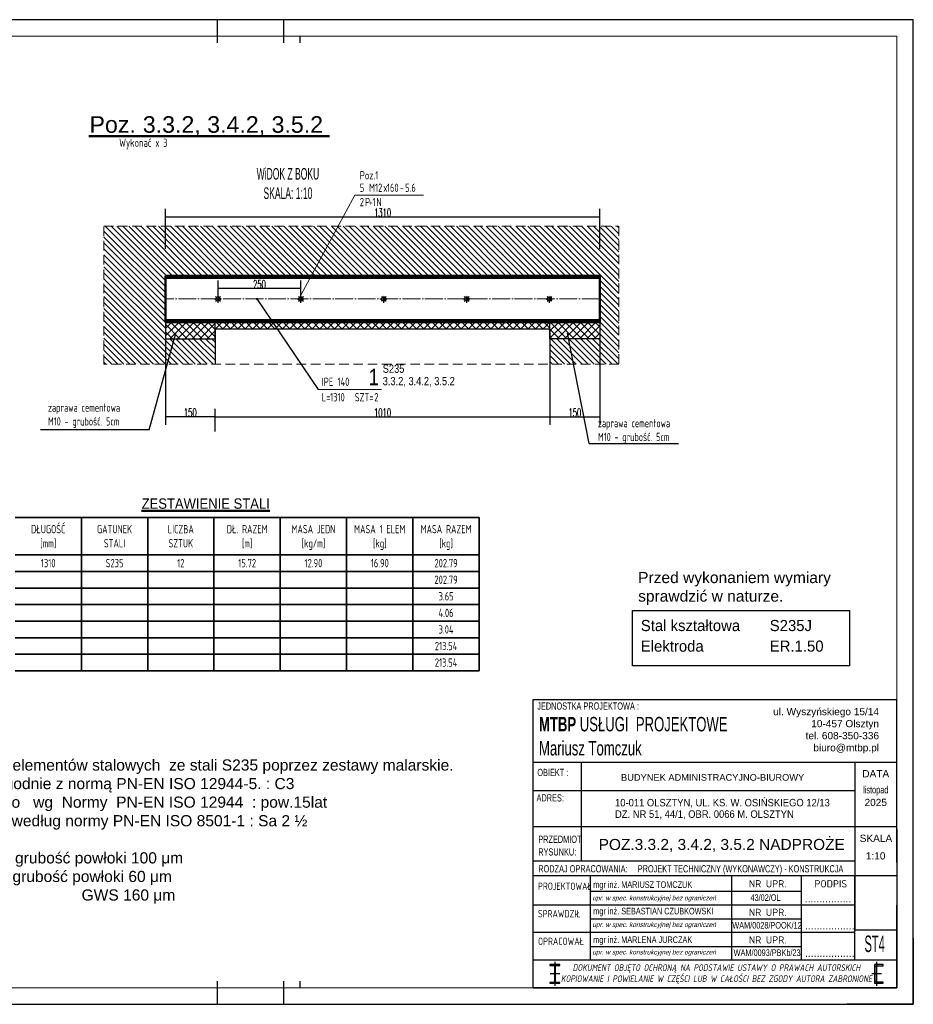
# Model space of a CAD drawing. Header units: millimetres. Extents: x 71565 to 82199, y 8038 to 14163.
# Tile 12 of 12: x 79379 to 82074, y 11193 to 14163. Entities that reach past the tile are written whole.
import ezdxf
from ezdxf.enums import TextEntityAlignment as Align

# ---------------------------------------------------------------- set-up
doc = ezdxf.new("R2010")
doc.units = ezdxf.units.MM
doc.header["$LTSCALE"] = 2.25
for name, pattern in [('DASHED', [19.05, 12.7, -6.35]), ('DO', [0.8, 0.6, -0.1, 0, -0.1]), ('GCAD_ISO04W100', [30, 24, -3, 0, -3])]:
    doc.linetypes.add(name, pattern=pattern)
for name, color, linetype, lineweight in [('_UA- tabelka_Nr_pióra__7', 7, 'Continuous', 13), ('k wymiary', 3, 'Continuous', 18), ('M_Elementy niewidoczne', 1, 'DASHED', 9), ('M_Elementy odnośnik', 1, 'Continuous', 9), ('M_Elementy opis', 142, 'Continuous', 25), ('M_Elementy opis duży', 160, 'Continuous', 50), ('M_Elementy osie', 8, 'GCAD_ISO04W100', 9), ('M_Elementy widokowe', 190, 'Continuous', 50), ('M_Opisy inne', 7, 'Continuous', 25), ('M_Ramki do druku', 7, 'Continuous', 25), ('M_Ramki rysunków', 2, 'Continuous', 25), ('M_Tabele', 7, 'Continuous', 35), ('M_Tekst Suma', 3, 'Continuous', 35), ('M_Teksty duże', 3, 'Continuous', 50), ('M_Teksty średnie', 152, 'Continuous', 35), ('M_Śruby', 7, 'Continuous', 25), ('M_Śruby odnośnik', 1, 'Continuous', 9), ('M_Śruby opis', 7, 'Continuous', 25), ('SZRAF', 1, 'Continuous', 9)]:
    doc.layers.add(name, color=color, linetype=linetype, lineweight=lineweight)
for name, color, linetype in [('e-cad_wymiary', 1, 'Continuous'), ('LDO', 1, 'DO'), ('M_Ramki markery', 1, 'Continuous'), ('M_Ramki znaczniki', 6, 'Continuous'), ('NR RYS', 10, 'Continuous'), ('RAMKA', 3, 'Continuous'), ('Rbcs_EX_Opisy', 7, 'Continuous')]:
    doc.layers.add(name, color=color, linetype=linetype)
doc.layers.add('M_Elementy opis pozycja', color=6, linetype='Continuous', lineweight=35, plot=False)
doc.styles.add('Arial', font='txt', dxfattribs={"height": 9.835329})
doc.styles.add('MCAD_TD', font='ARIAL.TTF')
doc.styles.add('MCAD_TS', font='GENISO.SHX', dxfattribs={"width": 0.8})
doc.styles.add('MCAD_TWYM', font='GENISO.SHX', dxfattribs={"width": 0.7})
doc.styles.add('RBCS_opis', font='txt', dxfattribs={"width": 0.55, "height": 3.5})
doc.styles.add('SPECBUD_TXT', font='txt')
doc.styles.get("Standard").update_dxf_attribs({"font": 'romans.shx', "width": 0.6})
doc.styles.add('tabela1', font='txt', dxfattribs={"width": 0.5})
doc.dimstyles.new('MCAD-ODN', dxfattribs={"dimtxt": 25, "dimasz": 25, "dimexe": 12.5, "dimexo": 6.25, "dimgap": 0, "dimtad": 1, "dimtxsty": 'MCAD_TWYM', "dimcen": 25, "dimadec": 0, "dimazin": 0, "dimtfac": 1, "dimtmove": 0, "dimatfit": 3, "dimfxl": 1, "dimarcsym": 0})
doc.dimstyles.new('MCAD_ST_10 [mm]', dxfattribs={"dimtxt": 25, "dimasz": 1, "dimexe": 24, "dimexo": 0, "dimgap": 0, "dimtad": 0, "dimdec": 1, "dimrnd": 0.5, "dimdsep": 46, "dimtxsty": 'Standard', "dimblk": 'MC_WYM_ST', "dimcen": 0, "dimdle": 20, "dimclrd": 256, "dimclre": 256, "dimclrt": 7, "dimadec": 0, "dimazin": 0, "dimtfac": 0.033333, "dimtdec": 1, "dimtix": 1, "dimtmove": 2, "dimatfit": 3, "dimldrblk": 'MC_WYM_ST', "dimfxl": 1, "dimtvp": 0.8, "dimtolj": 1, "dimtzin": 0, "dimarcsym": 0})

# ---------------------------------------------------------------- blocks, each defined once
blk = doc.blocks.new('pozwyk')
blk = doc.blocks.new('MC_WYM_ST')
blk.add_solid([(0, 0), (-14.7, 3), (-14.7, -3), (0, 0)])
blk = doc.blocks.new('*D1938')
at = {"layer": 'Defpoints', "color": 0}
for p in [(80978.1, 13124.7), (80978.1, 12965.8), (79968.1, 12920.9)]:
    blk.add_point(p, dxfattribs=at)
at = {"layer": 'k wymiary', "lineweight": -2}
for p, q in [((80978.1, 13124.7), (80978.1, 12941.8)), ((79968.1, 12920.9), (79968.1, 12989.8)), ((79969.1, 12965.8), (80977.1, 12965.8))]:
    blk.add_line(p, q, dxfattribs=at)
at = {"layer": 'k wymiary', "lineweight": -2, "rotation": 180}
blk.add_blockref('MC_WYM_ST', (79968.1, 12965.8), dxfattribs=at)
at = {"layer": 'k wymiary', "lineweight": -2}
blk.add_blockref('MC_WYM_ST', (80978.1, 12965.8), dxfattribs=at)
at = {"layer": 'k wymiary', "color": 7, "lineweight": 9, "insert": (80473.1, 12978.3), "char_height": 25, "attachment_point": 5}
blk.add_mtext('\\A1;1010', dxfattribs=at)
blk = doc.blocks.new('OTWKR1')
for p, q in [((0.35, 0.35), (0.56, 0.56)), ((-0.56, -0.56), (-0.35, -0.35))]:
    blk.add_line(p, q)
blk = doc.blocks.new('OTWCW')
at = {"const_width": 0.5}
blk.add_lwpolyline([(0.25, 0, 0.414214), (0, 0.25, 0.414214)], format="xyb", dxfattribs=at)
blk = doc.blocks.new('OTW')
blk.add_circle((0, 0), 0.5)
blk = doc.blocks.new('OTWOSIE')
at = {"layer": 'LDO'}
for p, q in [((-0.9, 0), (0.9, 0)), ((0, -0.9), (0, 0.9))]:
    blk.add_line(p, q, dxfattribs=at)
blk = doc.blocks.new('OT4')
for name in ['OTW', 'OTWCW']:
    blk.add_blockref(name, (0, 0))
at = {"xscale": -1, "rotation": 180}
blk.add_blockref('OTWCW', (0, 0), dxfattribs=at)
at = {"layer": 'SZRAF'}
blk.add_blockref('OTWOSIE', (0, 0), dxfattribs=at)
blk = doc.blocks.new('OT52')
for name in ['OT4', 'OTWKR1']:
    blk.add_blockref(name, (0, 0))
at = {"rotation": 270}
blk.add_blockref('OTWKR1', (0, 0), dxfattribs=at)
blk = doc.blocks.new('opsrub')
blk = doc.blocks.new('*D1939')
at = {"layer": 'Defpoints', "color": 0}
for p in [(79818.1, 13259.8), (79818.1, 12965.8), (79968.1, 12920.9)]:
    blk.add_point(p, dxfattribs=at)
at = {"layer": 'k wymiary', "lineweight": -2}
for p, q in [((79818.1, 13259.8), (79818.1, 12941.8)), ((79968.1, 12920.9), (79968.1, 12989.8)), ((79967.1, 12965.8), (79819.1, 12965.8))]:
    blk.add_line(p, q, dxfattribs=at)
at = {"layer": 'k wymiary', "lineweight": -2, "rotation": 180}
blk.add_blockref('MC_WYM_ST', (79818.1, 12965.8), dxfattribs=at)
at = {"layer": 'k wymiary', "lineweight": -2}
blk.add_blockref('MC_WYM_ST', (79968.1, 12965.8), dxfattribs=at)
at = {"layer": 'k wymiary', "color": 7, "lineweight": 9, "insert": (79893.1, 12978.3), "char_height": 25, "attachment_point": 5}
blk.add_mtext('\\A1;150', dxfattribs=at)
blk = doc.blocks.new('*D1940')
at = {"layer": 'Defpoints', "color": 0}
for p in [(81128.1, 13251.3), (80978.1, 13124.7), (81128.1, 12965.8)]:
    blk.add_point(p, dxfattribs=at)
at = {"layer": 'k wymiary', "lineweight": -2}
for p, q in [((81128.1, 13251.3), (81128.1, 12941.8)), ((80978.1, 13124.7), (80978.1, 12941.8)), ((80979.1, 12965.8), (81127.1, 12965.8))]:
    blk.add_line(p, q, dxfattribs=at)
at = {"layer": 'k wymiary', "lineweight": -2, "rotation": 180}
blk.add_blockref('MC_WYM_ST', (80978.1, 12965.8), dxfattribs=at)
at = {"layer": 'k wymiary', "lineweight": -2}
blk.add_blockref('MC_WYM_ST', (81128.1, 12965.8), dxfattribs=at)
at = {"layer": 'k wymiary', "color": 7, "lineweight": 9, "insert": (81053.1, 12978.3), "char_height": 25, "attachment_point": 5}
blk.add_mtext('\\A1;150', dxfattribs=at)
blk = doc.blocks.new('esn')
blk = doc.blocks.new('*D1941')
at = {"layer": 'Defpoints', "color": 0}
for p in [(81128.1, 13568.8), (79818.1, 13472.4), (81128.1, 13472.4)]:
    blk.add_point(p, dxfattribs=at)
at = {"layer": 'k wymiary', "lineweight": -2}
for p, q in [((79818.1, 13472.4), (79818.1, 13592.8)), ((81128.1, 13472.4), (81128.1, 13592.8)), ((79819.1, 13568.8), (81127.1, 13568.8))]:
    blk.add_line(p, q, dxfattribs=at)
at = {"layer": 'k wymiary', "lineweight": -2, "rotation": 180}
blk.add_blockref('MC_WYM_ST', (79818.1, 13568.8), dxfattribs=at)
at = {"layer": 'k wymiary', "lineweight": -2}
blk.add_blockref('MC_WYM_ST', (81128.1, 13568.8), dxfattribs=at)
at = {"layer": 'k wymiary', "color": 7, "insert": (80473.1, 13581.3), "char_height": 25, "attachment_point": 5}
blk.add_mtext('\\A1;1310', dxfattribs=at)
blk = doc.blocks.new('*D1942')
at = {"layer": 'Defpoints', "color": 0}
for p in [(79976.8, 13352.5), (79976.8, 13309.6), (80226.8, 13327.8)]:
    blk.add_point(p, dxfattribs=at)
at = {"layer": 'k wymiary', "lineweight": -2}
for p, q in [((79976.8, 13309.6), (79976.8, 13376.5)), ((80226.8, 13327.8), (80226.8, 13376.5)), ((80225.8, 13352.5), (79977.8, 13352.5))]:
    blk.add_line(p, q, dxfattribs=at)
at = {"layer": 'k wymiary', "lineweight": -2, "rotation": 180}
blk.add_blockref('MC_WYM_ST', (79976.8, 13352.5), dxfattribs=at)
at = {"layer": 'k wymiary', "lineweight": -2}
blk.add_blockref('MC_WYM_ST', (80226.8, 13352.5), dxfattribs=at)
at = {"layer": 'k wymiary', "color": 7, "lineweight": 9, "insert": (80101.8, 13365), "char_height": 25, "attachment_point": 5}
blk.add_mtext('\\A1;250', dxfattribs=at)
blk = doc.blocks.new('Znacznik_narozny_v2')
at = {"layer": 'M_Ramki znaczniki'}
blk.add_lwpolyline([(0, -20), (0, 0), (20, 0)], dxfattribs=at)
blk = doc.blocks.new('*U1284')
at = {"layer": 'M_Ramki do druku'}
for p, q in [((210, 297), (210, 292)), ((230, 297), (230, 292)), ((210, 5), (210, 0)), ((230, 5), (230, 0))]:
    blk.add_line(p, q, dxfattribs=at)
at = {"layer": 'M_Ramki markery'}
for p, q in [((210, 292), (210, 290)), ((230, 292), (230, 290)), ((235, 292), (235, 290)), ((210, 7), (210, 5)), ((230, 7), (230, 5)), ((235, 7), (235, 5))]:
    blk.add_line(p, q, dxfattribs=at)
at = {"layer": 'M_Ramki rysunków', "color": 0, "linetype": 'ByBlock', "lineweight": -2}
blk.add_lwpolyline([(20, 5), (20, 292), (415, 292), (415, 5)], close=True, dxfattribs=at)
at = {"layer": 'M_Ramki znaczniki', "xscale": -1}
blk.add_blockref('Znacznik_narozny_v2', (420, 297), dxfattribs=at)
at = {"layer": 'M_Ramki znaczniki', "rotation": 180}
blk.add_blockref('Znacznik_narozny_v2', (420, 0), dxfattribs=at)
at = {"layer": 'M_Ramki do druku', "style": 'MCAD_TS', "width": 0.8}
for tag, p in [('KOMENTARZ', (11.54, 30.57)), ('RYSUNEK', (15.28, 30.57)), ('DATA', (19.02, 30.57))]:
    blk.add_attdef(tag, p, '', height=2, rotation=90, dxfattribs=at)
blk = doc.blocks.new('NR')
at = {"layer": 'NR RYS', "color": 255, "linetype": 'Continuous'}
blk.add_lwpolyline([(-0.122, 0.879), (1.143, 0.879), (1.143, -0.032), (-0.122, -0.032)], close=True, dxfattribs=at)
at = {"layer": 'NR RYS', "style": 'tabela1', "width": 0.5}
blk.add_attdef('NR', (0.171, 0.208), '', height=0.5, dxfattribs=at)

msp = doc.modelspace()

# ---------------------------------------------------------------- hatches: boundary and pattern name
at = {"transparency": 33554687}
h = msp.add_hatch(dxfattribs=at)
h.set_pattern_fill('ANSI37', color=1, scale=5, style=0)
h.set_pattern_definition([(45, (53770.288, 5594.083), (-11.22532, 11.22532), []), (135, (53770.288, 5594.083), (-11.22532, -11.22532), [])])
h.paths.add_polyline_path([(79968.09, 13251.29), (79818.09, 13251.29), (79818.09, 13201.29), (79845.35, 13201.29), (79968.09, 13201.29), (79968.09, 13228.7), (79968.09, 13231.29)])
h.paths.add_polyline_path([(80978.09, 13226.29), (80978.09, 13228.7), (80978.09, 13201.29), (81128.09, 13201.29), (81128.09, 13251.29), (80978.09, 13251.29)])
h = msp.add_hatch(dxfattribs=at)
h.set_pattern_fill('ANSI37', color=1, scale=5, style=0)
h.set_pattern_definition([(45, (53870.288, 6013.278), (-11.22532, 11.22532), []), (135, (53870.288, 6013.278), (-11.22532, -11.22532), [])])
h.paths.add_polyline_path([(80978.09, 13251.29), (79968.09, 13251.29), (79968.09, 13231.29), (80978.09, 13231.29)])
at = {"layer": 'SZRAF', "transparency": 33554687}
h = msp.add_hatch(dxfattribs=at)
h.set_pattern_fill('ANSI31', color=1, scale=4, angle=90, style=0)
h.set_pattern_definition([(135, (-1403.033, 3573.545), (-8.9802561, -8.9802561), [])])
h.paths.add_polyline_path([(79818.09, 13201.29), (79818.09, 13251.29), (79818.09, 13257.59), (79818.09, 13321.29), (79818.09, 13384.99), (79818.09, 13391.29), (80274.12, 13391.29), (80353.46, 13540.36), (79632.62, 13540.36), (79632.62, 13124.71), (79824.21, 13124.71), (79845.35, 13201.29)])
h.paths.add_polyline_path([(80978.09, 13124.71), (81185.56, 13124.71), (81185.56, 13540.36), (80353.46, 13540.36), (80274.12, 13391.29), (81128.09, 13391.29), (81128.09, 13384.99), (81128.09, 13321.29), (81128.09, 13257.59), (81128.09, 13251.29), (81128.09, 13201.29), (80978.09, 13201.29)])
h.paths.add_polyline_path([(79968.09, 13201.29), (79845.35, 13201.29), (79824.21, 13124.71), (79968.09, 13124.71)])
h.paths.add_polyline_path([(81128.09, 13204.18), (81128.09, 13201.29)], flags=16)

# ---------------------------------------------------------------- linework, layer by layer
at = {"color": 1}
for p, q in [((79769.57, 12926.75), (79849.88, 13217.68)), ((81096.28, 12884.63), (81031.34, 13217.68)), ((79769.57, 12926.75), (79441.2, 12926.75)), ((81096.28, 12884.63), (81365.95, 12884.63))]:
    msp.add_line(p, q, dxfattribs=at)
for p, q in [((79968.09, 13231.29), (80978.09, 13231.29)), ((79968.09, 13228.7), (79968.09, 13124.71)), ((80978.09, 13228.7), (80978.09, 13124.71)), ((81897.45, 11923.41), (82023.94, 11923.41))]:
    msp.add_line(p, q)
at = {"color": 0}
for p, q in [((80926.92, 11243.5), (80926.92, 12113.11)), ((80926.92, 12113.11), (82023.94, 12113.11)), ((82023.94, 11923.41), (82023.94, 12113.11)), ((80926.92, 11923.41), (82023.94, 11923.41)), ((80926.92, 11923.41), (82023.94, 11923.41)), ((80926.92, 11923.41), (82023.94, 11923.41)), ((80926.92, 11923.41), (82023.94, 11923.41)), ((80926.92, 11923.41), (81897.45, 11923.41)), ((81072.24, 11923.41), (81072.24, 11625.13)), ((81897.45, 11923.41), (81897.45, 11581.93)), ((81897.45, 11923.41), (82023.94, 11923.41)), ((82023.94, 11621.49), (82023.94, 11923.41)), ((80926.92, 11838.81), (81897.45, 11838.81)), ((80926.92, 11729.45), (81897.45, 11729.45)), ((81897.45, 11729.45), (82023.94, 11729.45)), ((82023.94, 11721.57), (82023.94, 11628.02)), ((82023.94, 11704.95), (82023.94, 11721.57)), ((82023.94, 11696.82), (82023.94, 11243.5)), ((81897.45, 11625.13), (80926.92, 11625.13)), ((81897.45, 11625.13), (81178.2, 11625.13)), ((81897.45, 11625.13), (81178.2, 11625.13)), ((80926.92, 11581.93), (82023.94, 11581.93)), ((81099.99, 11326.59), (81099.99, 11581.93)), ((81526.36, 11326.6), (81526.36, 11581.93)), ((81735.71, 11581.93), (81735.71, 11326.6)), ((81897.45, 11416.5), (81897.45, 11581.93)), ((81897.45, 11416.5), (81897.45, 11581.93)), ((81897.45, 11581.93), (81897.45, 11416.5)), ((81099.99, 11534.35), (81735.29, 11534.35)), ((81897.45, 11492.8), (80926.92, 11492.8)), ((81897.45, 11492.8), (80926.92, 11492.8)), ((82023.94, 11243.5), (82023.94, 11492.8)), ((81099.99, 11451.24), (81735.29, 11451.24)), ((81897.45, 11409.69), (80926.92, 11409.69)), ((81897.45, 11409.69), (80926.92, 11409.69)), ((81099.99, 11368.14), (81735.29, 11368.14)), ((82023.94, 11326.6), (80926.92, 11326.6)), ((80992.75, 11321.3), (80992.75, 11248.79)), ((81963.05, 11321.3), (81963.05, 11248.79)), ((81007.47, 11313.27), (80978.03, 11313.27)), ((80978.03, 11313.27), (80978.03, 11310.48)), ((80978.03, 11310.48), (80988.98, 11310.48)), ((80988.98, 11310.48), (80989.53, 11310.43)), ((80989.53, 11310.43), (80990.06, 11310.27)), ((80990.06, 11310.27), (80990.55, 11310.01)), ((80990.55, 11310.01), (80990.98, 11309.66)), ((80990.98, 11309.66), (80991.33, 11309.23)), ((80991.33, 11309.23), (80991.59, 11308.74)), ((80991.59, 11308.74), (80991.75, 11308.21)), ((80991.75, 11308.21), (80991.8, 11307.66)), ((80991.8, 11307.66), (80991.8, 11262.42)), ((80993.7, 11307.66), (80993.75, 11308.21)), ((80993.7, 11307.66), (80993.7, 11262.42)), ((80993.75, 11308.21), (80993.91, 11308.74)), ((80993.91, 11308.74), (80994.17, 11309.23)), ((80994.17, 11309.23), (80994.52, 11309.66)), ((80994.52, 11309.66), (80994.95, 11310.01)), ((80994.95, 11310.01), (80995.44, 11310.27)), ((80995.44, 11310.27), (80995.97, 11310.43)), ((80995.97, 11310.43), (80996.52, 11310.48)), ((80996.52, 11310.48), (81007.47, 11310.48)), ((81007.47, 11310.48), (81007.47, 11313.27)), ((81982.92, 11313.27), (81956.71, 11313.27)), ((81956.71, 11313.27), (81956.71, 11256.82)), ((81958.73, 11304.8), (81958.82, 11305.74)), ((81958.73, 11265.29), (81958.73, 11304.8)), ((81958.82, 11305.74), (81959.1, 11306.65)), ((81959.1, 11306.65), (81959.54, 11307.49)), ((81959.54, 11307.49), (81960.15, 11308.22)), ((81960.15, 11308.22), (81960.88, 11308.82)), ((81960.88, 11308.82), (81961.72, 11309.27)), ((81961.72, 11309.27), (81962.62, 11309.55)), ((81962.62, 11309.55), (81963.57, 11309.64)), ((81963.57, 11309.64), (81982.92, 11309.64)), ((81982.92, 11309.64), (81982.92, 11313.27)), ((80978.03, 11259.6), (80978.03, 11256.82)), ((80988.98, 11259.6), (80978.03, 11259.6)), ((80978.03, 11256.82), (81007.47, 11256.82)), ((81007.31, 11285.04), (80978.19, 11285.04)), ((80988.98, 11259.6), (80989.53, 11259.66)), ((80989.53, 11259.66), (80990.06, 11259.82)), ((80990.06, 11259.82), (80990.55, 11260.08)), ((80990.55, 11260.08), (80990.98, 11260.43)), ((80990.98, 11260.43), (80991.33, 11260.86)), ((80991.33, 11260.86), (80991.59, 11261.34)), ((80991.59, 11261.34), (80991.75, 11261.87)), ((80991.75, 11261.87), (80991.8, 11262.42)), ((80993.7, 11262.42), (80993.75, 11261.87)), ((80993.75, 11261.87), (80993.91, 11261.34)), ((80993.91, 11261.34), (80994.17, 11260.86)), ((80994.17, 11260.86), (80994.52, 11260.43)), ((80994.52, 11260.43), (80994.95, 11260.08)), ((80994.95, 11260.08), (80995.44, 11259.82)), ((80995.44, 11259.82), (80995.97, 11259.66)), ((80995.97, 11259.66), (80996.52, 11259.6)), ((81007.47, 11259.6), (80996.52, 11259.6)), ((81007.47, 11256.82), (81007.47, 11259.6)), ((81977.61, 11285.04), (81948.49, 11285.04)), ((81956.71, 11256.82), (81982.92, 11256.82)), ((81958.82, 11264.34), (81958.73, 11265.29)), ((81959.1, 11263.43), (81958.82, 11264.34)), ((81959.54, 11262.6), (81959.1, 11263.43)), ((81960.15, 11261.86), (81959.54, 11262.6)), ((81960.88, 11261.26), (81960.15, 11261.86)), ((81961.72, 11260.82), (81960.88, 11261.26)), ((81962.62, 11260.54), (81961.72, 11260.82)), ((81963.57, 11260.45), (81962.62, 11260.54)), ((81982.92, 11260.45), (81963.57, 11260.45)), ((81982.92, 11256.82), (81982.92, 11260.45)), ((82023.94, 11243.5), (80926.92, 11243.5)), ((82023.94, 11243.5), (80926.92, 11243.5)), ((80926.92, 11243.5), (82023.94, 11243.5)), ((80941.71, 11243.49), (81118.25, 11243.49)), ((81670.14, 11243.49), (81867.01, 11243.49)), ((81670.14, 11243.49), (81867.01, 11243.49))]:
    msp.add_line(p, q, dxfattribs=at)
for points in [[(79968.09, 13251.29), (79818.09, 13251.29), (79818.09, 13201.29), (79968.09, 13201.29)], [(80978.09, 13251.29), (81128.09, 13251.29), (81128.09, 13201.29), (80978.09, 13201.29)], [(81227.04, 12381.65), (81881.52, 12381.65), (81881.52, 12214.5), (81227.04, 12214.5)]]:
    msp.add_lwpolyline(points, close=True)
at = {"layer": 'M_Elementy niewidoczne'}
for p, q in [((79632.62, 13540.36), (81185.56, 13540.36)), ((79632.62, 13124.71), (79632.62, 13540.36)), ((81185.56, 13540.36), (81185.56, 13124.71)), ((81185.56, 13124.71), (79632.62, 13124.71))]:
    msp.add_line(p, q, dxfattribs=at)
at = {"layer": 'M_Elementy odnośnik'}
msp.add_lwpolyline([(80279.13, 13048), (80470.01, 13048)], dxfattribs=at)
at = {"layer": 'M_Elementy osie'}
msp.add_line((81128.09, 13321.29), (79818.09, 13321.29), dxfattribs=at)
at = {"layer": 'M_Elementy widokowe', "color": 190}
for p, q in [((79818.09, 13391.29), (79818.09, 13251.29)), ((81128.09, 13391.29), (79818.09, 13391.29)), ((81128.09, 13384.99), (79818.09, 13384.99)), ((81128.09, 13391.29), (81128.09, 13251.29)), ((81128.09, 13257.59), (79818.09, 13257.59)), ((81128.09, 13251.29), (79818.09, 13251.29))]:
    msp.add_line(p, q, dxfattribs=at)
at = {"layer": 'M_Tabele'}
for p, q in [((79364.66, 12661.72), (79564.66, 12661.72)), ((79564.66, 12661.72), (79564.66, 12549.22)), ((79564.66, 12661.72), (79764.66, 12661.72)), ((79764.66, 12661.72), (79764.66, 12549.22)), ((79764.66, 12661.72), (79964.66, 12661.72)), ((79964.66, 12661.72), (79964.66, 12549.22)), ((79964.66, 12661.72), (80164.66, 12661.72)), ((80164.66, 12661.72), (80164.66, 12549.22)), ((80164.66, 12661.72), (80364.66, 12661.72)), ((80364.66, 12661.72), (80364.66, 12549.22)), ((80364.66, 12661.72), (80564.66, 12661.72)), ((80564.66, 12661.72), (80564.66, 12549.22)), ((80564.66, 12661.72), (80764.66, 12661.72)), ((80764.66, 12661.72), (80764.66, 12549.22)), ((79364.66, 12549.22), (79564.66, 12549.22)), ((79564.66, 12549.22), (79764.66, 12549.22)), ((79564.66, 12549.22), (79564.66, 12499.22)), ((79764.66, 12549.22), (79964.66, 12549.22)), ((79764.66, 12549.22), (79764.66, 12499.22)), ((79964.66, 12549.22), (80164.66, 12549.22)), ((79964.66, 12549.22), (79964.66, 12499.22)), ((80164.66, 12549.22), (80364.66, 12549.22)), ((80164.66, 12549.22), (80164.66, 12499.22)), ((80364.66, 12549.22), (80564.66, 12549.22)), ((80364.66, 12549.22), (80364.66, 12499.22)), ((80564.66, 12549.22), (80764.66, 12549.22)), ((80564.66, 12549.22), (80564.66, 12499.22)), ((80764.66, 12549.22), (80764.66, 12499.22)), ((79364.66, 12499.22), (79564.66, 12499.22)), ((79564.66, 12499.22), (79764.66, 12499.22)), ((79564.66, 12499.22), (79564.66, 12449.22)), ((79764.66, 12499.22), (79964.66, 12499.22)), ((79764.66, 12499.22), (79764.66, 12449.22)), ((79964.66, 12499.22), (80164.66, 12499.22)), ((79964.66, 12499.22), (79964.66, 12449.22)), ((80164.66, 12499.22), (80364.66, 12499.22)), ((80164.66, 12499.22), (80164.66, 12449.22)), ((80364.66, 12499.22), (80564.66, 12499.22)), ((80364.66, 12499.22), (80364.66, 12449.22)), ((80564.66, 12499.22), (80764.66, 12499.22)), ((80564.66, 12499.22), (80564.66, 12449.22)), ((80764.66, 12499.22), (80764.66, 12449.22)), ((79364.66, 12449.22), (79564.66, 12449.22)), ((79564.66, 12449.22), (79764.66, 12449.22)), ((79564.66, 12449.22), (79564.66, 12399.22)), ((79764.66, 12449.22), (79964.66, 12449.22)), ((79764.66, 12449.22), (79764.66, 12399.22)), ((79964.66, 12449.22), (80164.66, 12449.22)), ((79964.66, 12449.22), (79964.66, 12399.22)), ((80164.66, 12449.22), (80364.66, 12449.22)), ((80164.66, 12449.22), (80164.66, 12399.22)), ((80364.66, 12449.22), (80564.66, 12449.22)), ((80364.66, 12449.22), (80364.66, 12399.22)), ((80564.66, 12449.22), (80764.66, 12449.22)), ((80564.66, 12449.22), (80564.66, 12399.22)), ((80764.66, 12449.22), (80764.66, 12399.22)), ((79364.66, 12399.22), (79564.66, 12399.22)), ((79564.66, 12399.22), (79764.66, 12399.22)), ((79564.66, 12399.22), (79564.66, 12349.22)), ((79764.66, 12399.22), (79964.66, 12399.22)), ((79764.66, 12399.22), (79764.66, 12349.22)), ((79964.66, 12399.22), (80164.66, 12399.22)), ((79964.66, 12399.22), (79964.66, 12349.22)), ((80164.66, 12399.22), (80364.66, 12399.22)), ((80164.66, 12399.22), (80164.66, 12349.22)), ((80364.66, 12399.22), (80564.66, 12399.22)), ((80364.66, 12399.22), (80364.66, 12349.22)), ((80564.66, 12399.22), (80764.66, 12399.22)), ((80564.66, 12399.22), (80564.66, 12349.22)), ((80764.66, 12399.22), (80764.66, 12349.22)), ((79364.66, 12349.22), (79564.66, 12349.22)), ((79564.66, 12349.22), (79764.66, 12349.22)), ((79564.66, 12349.22), (79564.66, 12299.22)), ((79764.66, 12349.22), (79964.66, 12349.22)), ((79764.66, 12349.22), (79764.66, 12299.22)), ((79964.66, 12349.22), (80164.66, 12349.22)), ((79964.66, 12349.22), (79964.66, 12299.22)), ((80164.66, 12349.22), (80364.66, 12349.22)), ((80164.66, 12349.22), (80164.66, 12299.22)), ((80364.66, 12349.22), (80564.66, 12349.22)), ((80364.66, 12349.22), (80364.66, 12299.22)), ((80564.66, 12349.22), (80764.66, 12349.22)), ((80564.66, 12349.22), (80564.66, 12299.22)), ((80764.66, 12349.22), (80764.66, 12299.22)), ((79364.66, 12299.22), (79564.66, 12299.22)), ((79564.66, 12299.22), (79764.66, 12299.22)), ((79564.66, 12299.22), (79564.66, 12249.22)), ((79764.66, 12299.22), (79964.66, 12299.22)), ((79764.66, 12299.22), (79764.66, 12249.22)), ((79964.66, 12299.22), (80164.66, 12299.22)), ((79964.66, 12299.22), (79964.66, 12249.22)), ((80164.66, 12299.22), (80364.66, 12299.22)), ((80164.66, 12299.22), (80164.66, 12249.22)), ((80364.66, 12299.22), (80564.66, 12299.22)), ((80364.66, 12299.22), (80364.66, 12249.22)), ((80564.66, 12299.22), (80764.66, 12299.22)), ((80564.66, 12299.22), (80564.66, 12249.22)), ((80764.66, 12299.22), (80764.66, 12249.22)), ((79364.66, 12249.22), (79564.66, 12249.22)), ((79564.66, 12249.22), (79764.66, 12249.22)), ((79564.66, 12249.22), (79564.66, 12199.22)), ((79764.66, 12249.22), (79964.66, 12249.22)), ((79764.66, 12249.22), (79764.66, 12199.22)), ((79964.66, 12249.22), (80164.66, 12249.22)), ((79964.66, 12249.22), (79964.66, 12199.22)), ((80164.66, 12249.22), (80364.66, 12249.22)), ((80164.66, 12249.22), (80164.66, 12199.22)), ((80364.66, 12249.22), (80564.66, 12249.22)), ((80364.66, 12249.22), (80364.66, 12199.22)), ((80564.66, 12249.22), (80764.66, 12249.22)), ((80564.66, 12249.22), (80564.66, 12199.22)), ((80764.66, 12249.22), (80764.66, 12199.22)), ((79364.66, 12199.22), (79564.66, 12199.22)), ((79564.66, 12199.22), (79764.66, 12199.22)), ((79764.66, 12199.22), (79964.66, 12199.22)), ((79964.66, 12199.22), (80164.66, 12199.22)), ((80164.66, 12199.22), (80364.66, 12199.22)), ((80364.66, 12199.22), (80564.66, 12199.22)), ((80564.66, 12199.22), (80764.66, 12199.22))]:
    msp.add_line(p, q, dxfattribs=at)
at = {"layer": 'M_Teksty duże'}
msp.add_lwpolyline([(79586.75, 13812.39), (80313.5, 13812.39)], dxfattribs=at)
at = {"layer": 'M_Śruby odnośnik'}
for points in [[(80226.85, 13332.99), (80389.35, 13634.56)], [(80389.35, 13634.56), (80596.16, 13634.56)]]:
    msp.add_lwpolyline(points, dxfattribs=at)
at = {"layer": 'RAMKA', "linetype": 'Continuous'}
msp.add_lwpolyline([(77873.94, 11193.5), (82073.94, 11193.5), (82073.94, 14163.5), (77873.94, 14163.5)], close=True, dxfattribs=at)

# ---------------------------------------------------------------- block references
at = {"color": 0, "xscale": 100, "yscale": 100, "zscale": 100}
msp.add_blockref('NR', (81909.62, 11330.23), dxfattribs=at).add_auto_attribs({'NR': 'ST4'})
at = {"layer": 'e-cad_wymiary', "color": 0, "lineweight": 0, "ltscale": 2.844444, "xscale": 10, "yscale": 10, "zscale": 10}
msp.add_blockref('*U1284', (77873.94, 11193.5), dxfattribs=at)
at = {"layer": 'M_Elementy opis'}
ref = msp.add_blockref('esn', (80279.13, 13048), dxfattribs=dict(at, xscale=25, yscale=25, zscale=25))
ref.add_attrib('Rodzaj', 'IPE', (80289.85, 13058.71), dxfattribs={"height": 25, "style": 'MCAD_TS', "width": 0.8})
ref.add_attrib('Nazwa_przekroju', '140', (80337.13, 13058.71), dxfattribs={"height": 25, "style": 'MCAD_TS', "width": 0.8})
ref.add_attrib('Przedr_L', 'L=', (80289.85, 13012.28), dxfattribs={"height": 25, "style": 'MCAD_TS', "width": 0.8})
ref.add_attrib('Dlugosc', '1310', (80314.85, 13012.28), dxfattribs={"height": 25, "style": 'MCAD_TS', "width": 0.8})
ref.add_attrib('Przedr_Szt', 'SZT=', (80389.29, 13012.28), dxfattribs={"height": 25, "style": 'MCAD_TS', "width": 0.8})
ref.add_attrib('Sztuk', '2', (80448.29, 13012.28), dxfattribs={"height": 25, "style": 'MCAD_TS', "width": 0.8})
ref.add_attrib('Numer', '1', (80431.33, 13060.85), dxfattribs={"layer": 'M_Elementy opis duży', "height": 50, "style": 'MCAD_TD', "width": 0.8})
ref.add_attrib('Pozycja', '3.3.2, 3.4.2, 3.5.2', (80473.58, 13060.85), dxfattribs={"layer": 'M_Elementy opis pozycja', "height": 25, "style": 'MCAD_TD', "width": 0.8})
ref.add_attrib('Gat_stali', 'S235', (80473.58, 13098.35), dxfattribs={"layer": 'M_Elementy opis pozycja', "height": 25, "style": 'MCAD_TD', "width": 0.8})
at = {"layer": 'M_Opisy inne'}
ref = msp.add_blockref('pozwyk', (79749.6, 13812.39), dxfattribs=dict(at, xscale=0.5, yscale=0.5, zscale=0.5))
ref.add_attrib('POZYCJA', '3.3.2, 3.4.2, 3.5.2', (79750.01, 13822.39), dxfattribs={"layer": 'M_Teksty duże', "height": 50, "style": 'MCAD_TD'})
ref.add_attrib('WYKONAC', '3', (79811.35, 13779.89), dxfattribs={"layer": 'M_Teksty średnie', "height": 25, "style": 'MCAD_TS', "width": 0.8})
ref.add_attrib('PRZEDROSTEK_POZYCJI', 'Poz.', dxfattribs={"layer": 'M_Teksty duże', "height": 50, "style": 'MCAD_TD'}).set_placement((79728.93, 13822.39), align=Align.RIGHT)
ref.add_attrib('PRZEDROSTEK_WYKONAC', 'Wykonać x', dxfattribs={"layer": 'M_Teksty średnie', "height": 25, "style": 'MCAD_TS', "width": 0.8}).set_placement((79800.35, 13779.89), align=Align.RIGHT)
at = {"layer": 'M_Śruby', "xscale": 13, "yscale": 13, "zscale": 13}
for p in [(79976.85, 13321.29), (80226.85, 13321.29), (80476.85, 13321.29), (80726.85, 13321.29), (80976.85, 13321.29)]:
    msp.add_blockref('OT52', p, dxfattribs=at)
at = {"layer": 'M_Śruby opis'}
ref = msp.add_blockref('opsrub', (80389.35, 13634.56), dxfattribs=at)
ref.add_attrib('Liczba_srub', '5', (80404.35, 13644.18), dxfattribs={"height": 25, "style": 'MCAD_TS', "width": 0.8})
ref.add_attrib('Typ_srub', 'M12', (80432.35, 13644.18), dxfattribs={"height": 25, "style": 'MCAD_TS', "width": 0.8})
ref.add_attrib('Ozn_dlugosci', 'x', (80475.11, 13644.18), dxfattribs={"height": 25, "style": 'MCAD_TS', "width": 0.8})
ref.add_attrib('Dlugosc', '160', (80486.11, 13644.18), dxfattribs={"height": 25, "style": 'MCAD_TS', "width": 0.8})
ref.add_attrib('Ozn_klasy', '-', (80524.87, 13644.18), dxfattribs={"height": 25, "style": 'MCAD_TS', "width": 0.8})
ref.add_attrib('Klasa', '5.6', (80540.87, 13644.18), dxfattribs={"height": 25, "style": 'MCAD_TS', "width": 0.8})
ref.add_attrib('Liczba_Podkladek', '2', (80404.35, 13600.81), dxfattribs={"height": 25, "style": 'MCAD_TS', "width": 0.8})
ref.add_attrib('Ozn_Podkladek', 'P', (80420.36, 13600.81), dxfattribs={"height": 25, "style": 'MCAD_TS', "width": 0.8})
ref.add_attrib('Ozn_Plus', '+', (80431.36, 13600.81), dxfattribs={"height": 25, "style": 'MCAD_TS', "width": 0.8})
ref.add_attrib('Liczba_Nakretek', '1', (80442.36, 13600.81), dxfattribs={"height": 25, "style": 'MCAD_TS', "width": 0.8})
ref.add_attrib('Ozn_Nakretek', 'N', (80454.36, 13600.81), dxfattribs={"height": 25, "style": 'MCAD_TS', "width": 0.8})
ref.add_attrib('Pozycja', 'Poz.1', (80404.35, 13681.68), dxfattribs={"layer": 'M_Elementy opis pozycja', "height": 25, "style": 'MCAD_TS', "width": 0.8})

# ---------------------------------------------------------------- texts
at = {"color": 156, "style": 'Arial', "width": 0.7}
for s, height, p in [('JEDNOSTKA PROJEKTOWA : ', 21.7656, (80939.89, 12082.28)), ('OBIEKT : ', 21.766, (80939.89, 11882.02)), ('ADRES: ', 21.766, (80937.55, 11805.31)), ('PRZEDMIOT', 21.766, (80942.76, 11680.43)), ('RYSUNKU:', 21.766, (80942.76, 11642.31)), ('RODZAJ OPRACOWANIA:', 21.7656, (80942.67, 11591.39))]:
    msp.add_text(s, height=height, dxfattribs=at).set_placement(p)
at = {"color": 156, "style": 'Arial'}
for s, p in [('DATA', (81960.69, 11889.16)), ('SKALA', (81961.26, 11694.2))]:
    msp.add_text(s, height=21.766, dxfattribs=at).set_placement(p, align=Align.MIDDLE)
at = {"lineweight": 15, "style": 'Arial', "width": 0.7}
msp.add_text('listopad', height=21.766, dxfattribs=at).set_placement((81960.69, 11837.92), align=Align.MIDDLE)
at = {"lineweight": 15, "style": 'Arial'}
for s, p in [('2025', (81960.69, 11802.43)), ('1:10', (81960.26, 11641.29))]:
    msp.add_text(s, height=21.766, dxfattribs=at).set_placement(p, align=Align.MIDDLE)
at = {"color": 0, "style": 'Arial', "width": 0.7}
for s, height, p in [('PROJEKT TECHNICZNY (WYKONAWCZY) - KONSTRUKCJA', 21.7656, (81242.77, 11591.39)), ('mgr inż. MARIUSZ TOMCZUK', 19.6707, (81108.62, 11544.74)), ('mgr inż. SEBASTIAN CZUBKOWSKI', 19.6707, (81108.62, 11464.88)), ('mgr inż. MARLENA JURCZAK', 19.6707, (81108.62, 11378.54))]:
    msp.add_text(s, height=height, dxfattribs=at).set_placement(p)
at = {"color": 0, "style": 'Arial', "oblique": 15, "width": 0.8}
for p in [(81100.63, 11507.02), (81100.63, 11426.93), (81100.63, 11343.83)]:
    msp.add_text(' upr. w spec. konstrukcyjnej bez ograniczeń', height=14, dxfattribs=at).set_placement(p)
at = {"color": 0, "style": 'Arial', "width": 0.7}
for s, height, p in [('43/02/OL', 19.671, (81628.18, 11515.73)), ('WAM/0028/POOK/12', 19.6707, (81632.7, 11432.25)), ('WAM/0093/PBKb/23', 19.6707, (81633.05, 11349.68))]:
    msp.add_text(s, height=height, dxfattribs=at).set_placement(p, align=Align.MIDDLE)
at = {"color": 0, "style": 'Arial'}
msp.add_text('................', height=22.6606, dxfattribs=at).set_placement((81746.25, 11501))
at = {"color": 144, "char_height": 25, "attachment_point": 1, "style": 'MCAD_TWYM'}
for s, insert, width in [('wyszpałdować   uzupełnić zaprawą cem.\\Pkształtowniki owinąć siatką RABITZA', (78855.16, 12975.4), 20661.0875), ('zaprawa cementowa \\PM10 - grubość. 5cm', (79463.93, 13006.04), 20661.0875), ('zaprawa cementowa \\PM10 - grubość. 5cm', (81122.77, 12959.01), 20951.0875)]:
    msp.add_mtext(s, dxfattribs=dict(at, insert=insert, width=width))
at = {"char_height": 33.6, "attachment_point": 1, "style": 'SPECBUD_TXT'}
for s, insert in [('{\\fArial CE|b0|i0|c238|p34;Przed wykonaniem wymiary}\\P{\\fArial CE|b0|i0|c238|p34;sprawdzić w naturze.}', (81243.87, 12497.67)), ('{\\fArial CE|b0|i0|c238|p34;Jako zabezpieczenie antykorozyjne elementów stalowych  ze stali S235 poprzez zestawy malarskie. \\PKategoria korozyjności atmosfery zgodnie z normą PN-EN ISO 12944-5. : C3\\POkres trwałości systemu malarskiego   wg  Normy  PN-EN ISO 12944  : pow.15lat\\PStopnie przygotowania powierzchni według normy PN-EN ISO 8501-1 : Sa 2 ½\\PSystem malowania : \\Pfarba epoksydowa                             grubość powłoki 100 μm\\Pfarba poliuretanowa                          grubość powłoki 60 μm\\PCałkowita                                                          GWS 160 μm}', (78605.5, 11932.11))]:
    msp.add_mtext_dynamic_manual_height_columns(s, width=4656.9726, gutter_width=175, heights=[0], dxfattribs=dict(at, insert=insert))
for s, insert in [('  Stal kształtowa', (81227.04, 12352.87)), ('S235J', (81640.89, 12352.87)), ('  Elektroda ', (81227.04, 12290.71)), ('ER.1.50', (81640.89, 12290.71))]:
    msp.add_mtext(s, dxfattribs=dict(at, insert=insert))
at = {"color": 0, "lineweight": 15, "attachment_point": 5, "style": 'Arial'}
for s, insert, char_height, width in [('\\A1;\\pxqr;ul. Wyszyńskiego 15/14 \\P10-457 Olsztyn\\Ptel. 608-350-336\\Pbiuro@mtbp.pl', (81807.69, 12018.74), 21.7656, 325.776), ('\\pxql;{\\W0.65;\\fArial|b1|i0|c238|p34;\\C32;\\c2325447;MTBP \\fArial|b0|i0|c238|p34;USŁUGI  PROJEKTOWE\\P\\C0;Mariusz Tomczuk}', (82609.41, 12001.99), 43.5312, 3328.9013), ('{\\fISOCPEUR|b0|i0|c0|p34;\\Q10;\\W0.7;DOKUMENT OBJĘTO OCHRONĄ NA PODSTAWIE USTAWY O PRAWACH AUTORSKICH\\PKOPIOWANIE I POWIELANIE W CZĘŚCI LUB W CAŁOŚCI BEZ ZGODY AUTORA ZABRONIONE\\Q0; }', (81480.33, 11284.96), 20, 1205.5172)]:
    msp.add_mtext(s, dxfattribs=dict(at, insert=insert, char_height=char_height, width=width))
at = {"color": 0, "char_height": 22.6606, "width": 154.7961, "attachment_point": 1, "style": 'Arial'}
for insert in [(81747.03, 11442.17), (81747.03, 11359.07)]:
    msp.add_mtext('.................', dxfattribs=dict(at, insert=insert))
at = {"layer": '_UA- tabelka_Nr_pióra__7', "color": 0, "linetype": 'Continuous', "lineweight": 13, "attachment_point": 7, "line_spacing_factor": 0.918851, "style": 'Arial'}
for s, insert, char_height, width in [('\\A1;\\pxqc;\\PBUDYNEK ADMINISTRACYJNO-BIUROWY', (81075.52, 11867.64), 20, 786.2277), ('\\A1;\\pxqc;{\\W0.9;\\P\\pq*,t0;\\fArial CE|b0|i0|c238|p34;\\H1.128205x;10-011 OLSZTYN, UL. KS. W. OSIŃSKIEGO 12/13\\PDZ. NR 51, 44/1, OBR. 0066 M. OLSZTYN}', (81174.25, 11751.78), 20, 786.2277), ('\\A1;{\\fISOCPEUR|b0|i0|c238|p34;\\W0.8;PROJEKTOWAŁ}', (80941.91, 11538.66), 22, 155.4426), ('\\A1;{\\fISOCPEUR|b0|i0|c238|p34;NR UPR.}', (81578.2, 11546.05), 22, 117.7912), ('\\A1;{\\fISOCPEUR|b0|i0|c238|p34;PODPIS}', (81775.58, 11546.05), 22, 117.7912), ('\\A1;{\\fISOCPEUR|b0|i0|c238|p34;\\W0.8;SPRAWDZIŁ}', (80941.91, 11455.56), 22, 155.4426), ('\\A1;{\\fISOCPEUR|b0|i0|c238|p34;NR UPR.}', (81578.2, 11459.8), 22, 117.7912), ('\\A1;{\\W0.8;\\fISOCPEUR|b0|i0|c238|p34;OPRACOWAŁ}', (80941.91, 11372.45), 22, 155.4426), ('\\A1;{\\fISOCPEUR|b0|i0|c238|p34;NR UPR.}', (81578.2, 11376.7), 22, 117.7912)]:
    msp.add_mtext(s, dxfattribs=dict(at, insert=insert, char_height=char_height, width=width))
at = {"layer": '_UA- tabelka_Nr_pióra__7', "linetype": 'Continuous', "lineweight": 13, "insert": (81496.12, 11672.55), "char_height": 33.3256, "width": 1295.5504, "attachment_point": 5, "line_spacing_factor": 0.918851, "style": 'Arial'}
msp.add_mtext('\\A1;POZ.3.3.2, 3.4.2, 3.5.2 NADPROŻE', dxfattribs=at)
at = {"layer": 'M_Tekst Suma', "style": 'MCAD_TS', "width": 0.8}
msp.add_text('213.54', height=25, dxfattribs=at).set_placement((80664.66, 12224.22), align=Align.MIDDLE_CENTER)
at = {"layer": 'M_Teksty duże', "style": 'MCAD_TD', "width": 0.9}
msp.add_text('%%uZESTAWIENIE STALI', height=31.25, dxfattribs=at).set_placement((79939.66, 12703.91), align=Align.MIDDLE_CENTER)
at = {"layer": 'M_Teksty średnie', "style": 'MCAD_TS'}
for s, width, p in [('DŁUGOŚĆ', 0.75, (79464.66, 12626.72)), ('GATUNEK', 0.75, (79664.66, 12626.72)), ('LICZBA', 0.75, (79864.66, 12626.72)), ('DŁ. RAZEM', 0.75, (80064.66, 12626.72)), ('MASA JEDN', 0.75, (80264.66, 12626.72)), ('MASA 1 ELEM', 0.75, (80464.66, 12626.72)), ('MASA RAZEM', 0.75, (80664.66, 12626.72)), ('[mm]', 0.75, (79464.66, 12584.22)), ('STALI', 0.75, (79664.66, 12584.22)), ('SZTUK', 0.75, (79864.66, 12584.22)), ('[m]', 0.75, (80064.66, 12584.22)), ('[kg/m]', 0.75, (80264.66, 12584.22)), ('[kg]', 0.75, (80464.66, 12584.22)), ('[kg]', 0.75, (80664.66, 12584.22)), ('1310', 0.8, (79464.66, 12524.22)), ('S235', 0.8, (79664.66, 12524.22)), ('12', 0.8, (79864.66, 12524.22)), ('15.72', 0.8, (80064.66, 12524.22)), ('12.90', 0.8, (80264.66, 12524.22)), ('16.90', 0.8, (80464.66, 12524.22)), ('202.79', 0.8, (80664.66, 12524.22)), ('202.79', 0.8, (80664.66, 12474.22)), ('3.65', 0.8, (80664.66, 12424.22)), ('4.06', 0.8, (80664.66, 12374.22)), ('3.04', 0.8, (80664.66, 12324.22)), ('213.54', 0.8, (80664.66, 12274.22))]:
    msp.add_text(s, height=25, dxfattribs=dict(at, width=width)).set_placement(p, align=Align.MIDDLE_CENTER)
at = {"layer": 'Rbcs_EX_Opisy', "color": 34, "ltscale": 5, "insert": (80187.65, 13622.24), "char_height": 35, "attachment_point": 8, "style": 'RBCS_opis'}
msp.add_mtext('WiDOK Z BOKU\\PSKALA: 1:10', dxfattribs=at)

# ---------------------------------------------------------------- dimensions: what is measured, and where the dimension line sits
at = {"layer": 'k wymiary'}
dim = msp.add_linear_dim(base=(81128.09, 13568.83), p1=(79818.09, 13472.41), p2=(81128.09, 13472.41), dimstyle='MCAD_ST_10 [mm]', dxfattribs=at)
dim.commit()
dim.dimension.update_dxf_attribs({"geometry": '*D1941', "text_midpoint": (80473.09, 13581.33)})
at = {"layer": 'k wymiary', "lineweight": 9}
for base, p1, p2, picture, middle in [((79976.85, 13352.46), (80226.85, 13327.77), (79976.85, 13309.59), '*D1942', (80101.85, 13364.96)), ((79818.09, 12965.85), (79968.09, 12920.91), (79818.09, 13259.79), '*D1939', (79893.09, 12978.35)), ((81128.09, 12965.85), (80978.09, 13124.71), (81128.09, 13251.29), '*D1940', (81053.09, 12978.35)), ((80978.09, 12965.85), (79968.09, 12920.91), (80978.09, 13124.71), '*D1938', (80473.09, 12978.35))]:
    dim = msp.add_linear_dim(base=base, p1=p1, p2=p2, dimstyle='MCAD_ST_10 [mm]', dxfattribs=at)
    dim.commit()
    dim.dimension.update_dxf_attribs({"geometry": picture, "text_midpoint": middle})

# ---------------------------------------------------------------- leaders
at = {"layer": 'M_Elementy odnośnik'}
msp.add_leader([(80093.75, 13321.29), (80279.13, 13048)], dimstyle='MCAD-ODN', override={"dimasz": 25, "dimldrblk": 'DOTSMALL'}, dxfattribs=at)

doc.saveas('drawing.dxf')
